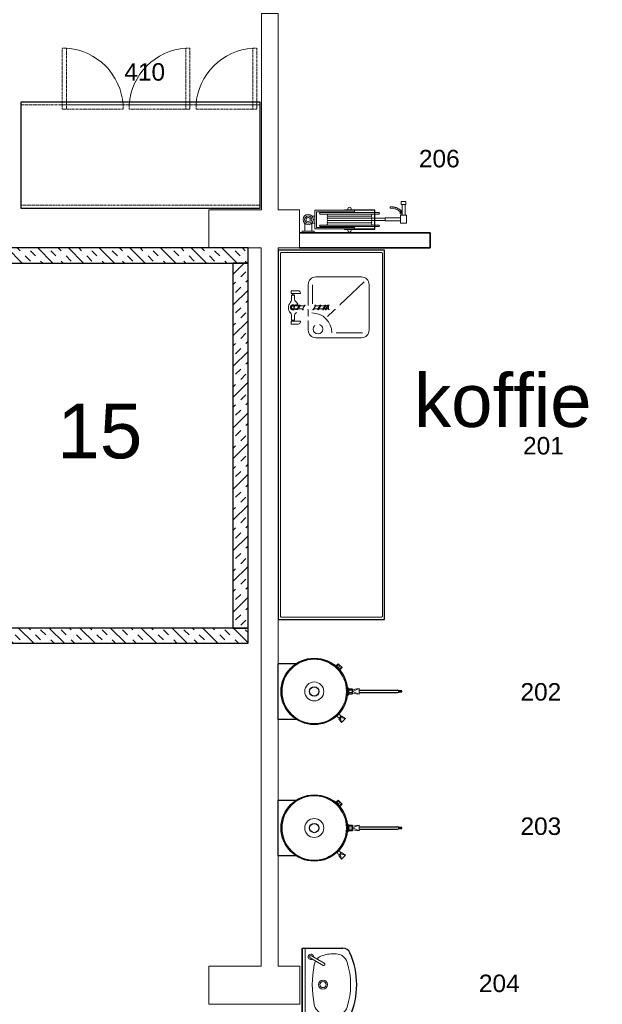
# Model space of a CAD drawing. Header units: millimetres. Extents: x 251300 to 553564, y 2563 to 144710.
# Tile 40 of 57: x 265765 to 269598, y 51283 to 57760. Entities that reach past the tile are written whole.
import ezdxf
from ezdxf.enums import TextEntityAlignment as Align

# ---------------------------------------------------------------- set-up
doc = ezdxf.new("R2010")
doc.units = ezdxf.units.MM
doc.set_wipeout_variables(frame=1)
doc.linetypes.add('HIDDEN', pattern=[9.525, 6.35, -3.175])
doc.layers.add('0 @ 50', color=7, linetype='Continuous')
for name, color, linetype, lineweight in [('APPARAAT1', 2, 'Continuous', 25), ('APPARAAT2', 1, 'Continuous', 20), ('APPARAAT3', 6, 'Continuous', 18), ('APPARAAT4', 30, 'HIDDEN', 18), ('APPARAAT5', 7, 'Continuous', 5), ('BWK MUREN', 3, 'Continuous', 35), ('POSITIENUMMER', 141, 'Continuous', 20), ('TEKST PS', 10, 'Continuous', 9), ('X-L22_C_binnenwand', 7, 'Continuous', 13), ('X-T22_C_ruimtelabel', 7, 'Continuous', 5)]:
    doc.layers.add(name, color=color, linetype=linetype, lineweight=lineweight)
doc.styles.add('PS', font='arial.ttf')
doc.styles.get("Standard").update_dxf_attribs({"font": 'arial.ttf'})
pattern_1 = [(45, (744.09, 0), (-101.028, 101.028), []), (45, (710.41, 33.68), (-101.028, 101.028), [47.625, -47.625]), (45, (676.73, 67.35), (-101.028, 101.028), [47.625, -47.625])]

# ---------------------------------------------------------------- blocks, each defined once
blk = doc.blocks.new('POSITIENUMMER')
at = {"layer": 'POSITIENUMMER', "style": 'PS', "flags": 1}
for tag, p in [('MERK-TYPE', (-1.22, -6.81)), ('AFMETINGEN', (-1.22, -10.86)), ('OMSCHRIJVING', (-1.22, -14.79)), ('OPMERKINGEN', (-1.22, -18.98))]:
    blk.add_attdef(tag, p, '', height=2.8, dxfattribs=at)
blk.add_wipeout([(-5.03, 0), (-5.03, 0.11), (-5.02, 0.2), (-5, 0.34), (-4.97, 0.48), (-4.93, 0.6), (-4.86, 0.76), (-4.78, 0.92), (-4.69, 1.07), (-4.6, 1.2), (-4.54, 1.27), (-4.48, 1.34), (-4.43, 1.4), (-4.35, 1.49), (-4.26, 1.57), (-4.18, 1.64), (-4.07, 1.73), (-3.91, 1.86), (-3.77, 1.95), (-3.62, 2.05), (-3.49, 2.12), (-3.31, 2.22), (-3.18, 2.29), (-3.02, 2.36), (-2.86, 2.43), (-2.72, 2.48), (-2.53, 2.55), (-2.36, 2.61), (-2.17, 2.66), (-2, 2.71), (-1.73, 2.77), (-1.53, 2.81), (-1.37, 2.84), (-1.13, 2.88), (-0.93, 2.9), (-0.73, 2.92), (-0.52, 2.93), (-0.28, 2.95), (-0.09, 2.95), (0.17, 2.95), (0.35, 2.94), (0.58, 2.93), (0.78, 2.91), (1, 2.89), (1.15, 2.87), (1.32, 2.85), (1.47, 2.82), (1.68, 2.78), (1.88, 2.74), (2.01, 2.7), (2.16, 2.67), (2.37, 2.6), (2.54, 2.55), (2.65, 2.51), (2.78, 2.46), (2.91, 2.41), (3.05, 2.34), (3.21, 2.27), (3.32, 2.22), (3.46, 2.14), (3.61, 2.06), (3.73, 1.98), (3.85, 1.9), (4, 1.79), (4.11, 1.7), (4.21, 1.62), (4.33, 1.5), (4.43, 1.4), (4.53, 1.29), (4.62, 1.17), (4.69, 1.06), (4.77, 0.94), (4.83, 0.83), (4.89, 0.7), (4.93, 0.6), (4.97, 0.47), (4.99, 0.38), (5.02, 0.23), (5.03, 0.13), (5.03, 0.07), (5.03, 0.04), (5.03, -0.07), (5.02, -0.18), (5.02, -0.17), (5.01, -0.3), (4.96, -0.48), (4.92, -0.62), (4.88, -0.73), (4.79, -0.9), (4.74, -0.99), (4.69, -1.08), (4.62, -1.17), (4.52, -1.29), (4.44, -1.39), (4.37, -1.46), (4.28, -1.55), (4.2, -1.63), (4.05, -1.75), (3.95, -1.83), (3.83, -1.91), (3.65, -2.03), (3.52, -2.11), (3.37, -2.19), (3.23, -2.26), (3.12, -2.32), (2.93, -2.4), (2.81, -2.45), (2.67, -2.5), (2.5, -2.56), (2.26, -2.63), (2.12, -2.68), (1.9, -2.73), (1.71, -2.78), (1.55, -2.81), (1.41, -2.83), (1.28, -2.85), (1.11, -2.88), (0.84, -2.91), (0.68, -2.92), (0.46, -2.94), (0.29, -2.95), (0.1, -2.95), (-0.12, -2.95), (-0.33, -2.94), (-0.56, -2.93), (-0.83, -2.91), (-1.09, -2.88), (-1.3, -2.85), (-1.58, -2.8), (-1.83, -2.75), (-2.05, -2.69), (-2.13, -2.67), (-2.15, -2.67), (-2.41, -2.59), (-2.61, -2.52), (-2.79, -2.45), (-2.94, -2.39), (-3.08, -2.33), (-3.25, -2.25), (-3.37, -2.19), (-3.5, -2.12), (-3.64, -2.04), (-3.76, -1.96), (-3.89, -1.87), (-3.97, -1.81), (-4.08, -1.73), (-4.15, -1.67), (-4.32, -1.51), (-4.48, -1.35), (-4.55, -1.26), (-4.64, -1.14), (-4.73, -1), (-4.79, -0.9), (-4.86, -0.77), (-4.91, -0.65), (-4.94, -0.55), (-4.97, -0.44), (-5.01, -0.28), (-5.02, -0.19), (-5.03, -0.07)]).dxf.layer = 'POSITIENUMMER'
at = {"layer": 'POSITIENUMMER'}
blk.add_attdef('POS', text='', height=2.3, dxfattribs=at).set_placement((0, 0), align=Align.MIDDLE)
blk = doc.blocks.new('*U207')
at = {"layer": 'APPARAAT5'}
h = blk.add_hatch(dxfattribs=at)
h.set_pattern_fill('INSUL', color=256, scale=15, angle=45)
h.set_pattern_definition(pattern_1)
h.paths.add_polyline_path([(2896.8, 0), (0, 0), (0, 100), (2896.8, 100)])
at = {"layer": 'APPARAAT1'}
blk.add_lwpolyline([(2896.8, 0), (0, 0), (0, 100), (2896.8, 100)], close=True, dxfattribs=at)
blk = doc.blocks.new('*U63')
at = {"layer": 'APPARAAT5'}
h = blk.add_hatch(dxfattribs=at)
h.set_pattern_fill('INSUL', color=256, scale=15, angle=45)
h.set_pattern_definition(pattern_1)
h.paths.add_polyline_path([(2400, 0), (0, 0), (0, 100), (2400, 100)])
at = {"layer": 'APPARAAT1'}
blk.add_lwpolyline([(2400, 0), (0, 0), (0, 100), (2400, 100)], close=True, dxfattribs=at)
blk = doc.blocks.new('handenwasbak')
at = {"layer": 'APPARAAT1'}
for p, q in [((-240, -269.7), (-240, 0)), ((240, 0), (240, -269.7))]:
    blk.add_line(p, q, dxfattribs=at)
blk.add_lwpolyline([(240, 0), (-240, 0), (-240, 0), (240, 0)], close=True, dxfattribs=at)
for centre, radius, start, end in [((-190, -269.7), 50, 180, 246.02645), ((0, 157.6), 517.6, 246.02645, 293.97355), ((190, -269.7), 50, 293.97355, 0)]:
    blk.add_arc(centre, radius, start, end, dxfattribs=at)
at = {"layer": 'APPARAAT2'}
for p, q in [((126.9, -138.4), (175.6, -54)), ((190, -62.3), (141.2, -146.6))]:
    blk.add_line(p, q, dxfattribs=at)
blk.add_lwpolyline([(240, -20), (-240, -20), (-240, -20), (240, -20)], close=True, dxfattribs=at)
for radius in [30, 20]:
    blk.add_circle((0.4, -138.1), radius, dxfattribs=at)
for centre, radius, start, end in [((182.8, -58.1), 17.7, 267.89812, 212.10188), ((182.8, -58.1), 8.28, 330, 150), ((-115.5, -158.7), 80, 101.00455, 162.28607), ((0, -752.4), 684.8, 78.99545, 101.00455), ((115.5, -158.7), 80, 60.17734, 78.99545), ((115.5, -158.7), 80, 17.71393, 48.238), ((47, -210.6), 250.5, 162.28607, 183.31475), ((134.1, -142.5), 8.28, 150, 330), ((-47, -210.6), 250.5, 356.68525, 17.71393), ((-123.3, -220.4), 80, 183.31475, 251.94221), ((123.3, -220.4), 80, 288.05779, 356.68525), ((0, 157.6), 477.6, 251.94221, 288.05779)]:
    blk.add_arc(centre, radius, start, end, dxfattribs=at)
blk = doc.blocks.new('*U42')
at = {"layer": 'APPARAAT2'}
for p, q in [((-39.9, -10), (-39.9, 0)), ((-39.9, 0), (39.9, 0)), ((39.9, -10), (39.9, 0)), ((-39.9, -10), (39.9, -10)), ((-23, -62.1), (-23, -10)), ((23, -62.1), (23, -10)), ((43.7, -63.7), (24.6, -63.7)), ((43.7, -25.3), (303.9, -25.3)), ((43.7, -148.1), (43.7, -25.3)), ((53.7, -35.3), (271.6, -35.3)), ((53.7, -138.1), (53.7, -35.3)), ((74.6, -45.2), (76.1, -41.7)), ((76.1, -48.7), (74.6, -45.2)), ((76.1, -41.7), (79.6, -40.2)), ((79.6, -50.2), (76.1, -48.7)), ((79.6, -40.2), (463.6, -40.2)), ((129.6, -50.2), (79.6, -50.2)), ((239.1, -22.3), (438.6, -22.3)), ((239.1, -25.3), (239.1, -22.3)), ((239.1, -25.3), (435.6, -25.3)), ((259.6, -16.8), (263.1, -8.3)), ((259.6, -22.3), (259.6, -16.8)), ((263.1, -8.3), (271.6, -4.8)), ((271.6, -4.8), (280.1, -8.3)), ((303.9, -35.3), (271.6, -35.3)), ((280.1, -8.3), (283.6, -16.8)), ((283.6, -16.8), (283.6, -22.3)), ((303.9, -35.3), (303.9, -25.3)), ((463.6, -50.2), (413.6, -50.2)), ((435.6, -148.3), (435.6, -25.3)), ((438.6, -151.3), (438.6, -22.3)), ((463.6, -40.2), (467.1, -41.7)), ((467.1, -48.7), (463.6, -50.2)), ((467.1, -41.7), (468.6, -45.2)), ((468.6, -45.2), (467.1, -48.7)), ((607.2, -62.9), (647.2, -62.9)), ((607.2, -116.5), (607.2, -62.9)), ((647.2, -62.9), (647.2, -116.5)), ((43.7, -109.7), (24.6, -109.7)), ((76.1, -124.7), (74.6, -128.2)), ((74.6, -128.2), (76.1, -131.7)), ((79.6, -123.2), (76.1, -124.7)), ((129.6, -123.2), (79.6, -123.2)), ((463.6, -123.2), (413.6, -123.2)), ((467.1, -124.7), (463.6, -123.2)), ((468.6, -128.2), (467.1, -124.7)), ((467.1, -131.7), (468.6, -128.2)), ((507.2, -80.2), (507.2, -95.2)), ((617.2, -124.8), (605.5, -124.8)), ((605.5, -124.8), (605.5, -139.1)), ((647.2, -116.5), (607.2, -116.5)), ((617.2, -116.5), (637.2, -116.5)), ((617.2, -185.6), (617.2, -116.5)), ((637.2, -116.5), (637.2, -185.6)), ((43.7, -148.1), (303.9, -148.1)), ((53.7, -138.1), (271.6, -138.1)), ((76.1, -131.7), (79.6, -133.2)), ((79.6, -133.2), (463.6, -133.2)), ((239.1, -148.3), (435.6, -148.3)), ((239.1, -151.3), (239.1, -148.3)), ((239.1, -151.3), (438.6, -151.3)), ((259.6, -151.3), (259.6, -156.6)), ((259.6, -156.6), (263.1, -165.1)), ((263.1, -165.1), (271.6, -168.6)), ((303.9, -138.1), (271.6, -138.1)), ((271.6, -168.6), (280.1, -165.1)), ((280.1, -165.1), (283.6, -156.6)), ((283.6, -156.6), (283.6, -151.3)), ((303.9, -138.1), (303.9, -148.1)), ((463.6, -133.2), (467.1, -131.7)), ((637.2, -185.6), (617.2, -185.6))]:
    blk.add_line(p, q, dxfattribs=at)
for points in [[(-13, -94.2), (0, -101.7), (13, -94.2), (13, -79.2), (0, -71.7), (-13, -79.2)], [(607.2, -77.7), (607.2, -97.7), (507.2, -97.7), (507.2, -77.7)], [(642.2, -185.6), (642.2, -205.6), (612.2, -205.6), (612.2, -185.6)]]:
    blk.add_lwpolyline(points, close=True, dxfattribs=at)
for centre, radius in [((0, -86.7), 33.7), ((0, -86.7), 23.7), ((611.5, -138.4), 5.81), ((611.5, -138.4), 2.39)]:
    blk.add_circle(centre, radius, dxfattribs=at)
for centre, radius, start, end in [((543.1, -166.2), 5, 87.65247, 267.65247), ((546.8, -75.6), 95.7, 267.65247, 273.41166), ((546.8, -75.6), 85.7, 267.65247, 313.44485), ((557.4, -174.3), 5.9, 45.25322, 147.05893), ((546.8, -75.6), 95.7, 278.90049, 284.4835), ((576.4, -169.8), 5.9, 49.79678, 165.14715), ((546.8, -75.6), 95.7, 290.46043, 294.83809), ((592.9, -163), 5.9, 61.05871, 174.53158), ((546.8, -75.6), 95.7, 300.7522, 314.69404)]:
    blk.add_arc(centre, radius, start, end, dxfattribs=at)
at = {"layer": 'APPARAAT3'}
for p, q in [((126.1, -51.7), (124.6, -55.2)), ((124.6, -55.2), (126.1, -63.7)), ((129.6, -50.2), (126.1, -51.7)), ((171.6, -50.2), (129.6, -50.2)), ((413.6, -50.2), (171.6, -50.2)), ((417.1, -51.7), (413.6, -50.2)), ((418.6, -55.2), (417.1, -51.7)), ((417.1, -63.7), (418.6, -55.2)), ((126.1, -66.7), (124.6, -70.2)), ((124.6, -70.2), (126.1, -78.7)), ((126.1, -81.7), (124.6, -85.2)), ((124.6, -85.2), (126.1, -93.7)), ((126.1, -96.7), (124.6, -100.2)), ((124.6, -100.2), (126.1, -108.7)), ((126.1, -111.7), (124.6, -115.2)), ((124.6, -115.2), (126.1, -121.7)), ((129.6, -65.2), (126.1, -66.7)), ((126.1, -78.7), (129.6, -80.2)), ((129.6, -80.2), (126.1, -81.7)), ((126.1, -93.7), (129.6, -95.2)), ((129.6, -95.2), (126.1, -96.7)), ((126.1, -108.7), (129.6, -110.2)), ((129.6, -110.2), (126.1, -111.7)), ((126.1, -121.7), (129.6, -123.2)), ((129.6, -65.2), (413.6, -65.2)), ((171.6, -65.2), (129.6, -65.2)), ((129.6, -80.2), (435.6, -80.2)), ((171.6, -80.2), (129.6, -80.2)), ((129.6, -95.2), (435.6, -95.2)), ((171.6, -95.2), (129.6, -95.2)), ((129.6, -110.2), (413.6, -110.2)), ((171.6, -110.2), (129.6, -110.2)), ((129.6, -123.2), (413.6, -123.2)), ((371.6, -65.2), (171.6, -65.2)), ((371.6, -80.2), (171.6, -80.2)), ((371.6, -95.2), (171.6, -95.2)), ((371.6, -110.2), (171.6, -110.2)), ((413.6, -65.2), (371.6, -65.2)), ((413.6, -80.2), (371.6, -80.2)), ((413.6, -95.2), (371.6, -95.2)), ((413.6, -110.2), (371.6, -110.2)), ((417.1, -66.7), (413.6, -65.2)), ((413.6, -80.2), (417.1, -78.7)), ((417.1, -81.7), (413.6, -80.2)), ((413.6, -95.2), (417.1, -93.7)), ((417.1, -96.7), (413.6, -95.2)), ((413.6, -110.2), (417.1, -108.7)), ((417.1, -111.7), (413.6, -110.2)), ((413.6, -123.2), (417.1, -121.7)), ((418.6, -70.2), (417.1, -66.7)), ((417.1, -78.7), (418.6, -70.2)), ((418.6, -85.2), (417.1, -81.7)), ((417.1, -93.7), (418.6, -85.2)), ((418.6, -100.2), (417.1, -96.7)), ((417.1, -108.7), (418.6, -100.2)), ((418.6, -115.2), (417.1, -111.7)), ((417.1, -121.7), (418.6, -115.2)), ((438.6, -80.2), (507.2, -80.2)), ((438.6, -95.2), (507.2, -95.2))]:
    blk.add_line(p, q, dxfattribs=at)
blk = doc.blocks.new('kwt 4')
at = {"layer": 'APPARAAT3', "linetype": 'HIDDEN'}
for points in [[(-1550, 26.6), (-1523.4, 26.6), (-1523.4, -373.4), (-1550, -373.4)], [(-1110, 26.6), (-1083.4, 26.6), (-1083.4, -373.4), (-1110, -373.4)], [(-270, -373.4), (-296.6, -373.4), (-296.6, 26.6), (-270, 26.6)]]:
    blk.add_lwpolyline(points, close=True, dxfattribs=at)
at = {"layer": 'APPARAAT3'}
for centre, start, end in [((-1550, 26.6), 273.80959, 356.19041), ((-1110, 26.6), 273.80959, 356.19041), ((-270, 26.6), 183.80959, 266.19041)]:
    blk.add_arc(centre, 400.9, start, end, dxfattribs=at)
at = {"layer": 'APPARAAT4'}
for points in [[(0, 0), (0, 660), (-1570, 660), (-1570, 0)], [(-1550, 0), (-1550, 26.6), (-1150, 26.6), (-1150, 0)], [(-1110, 0), (-1110, 26.6), (-710, 26.6), (-710, 0)], [(-670, 0), (-670, 26.6), (-270, 26.6), (-270, 0)]]:
    blk.add_lwpolyline(points, close=True, dxfattribs=at)
blk = doc.blocks.new('*U106')
at = {"layer": 'APPARAAT1'}
blk.add_lwpolyline([(0, -700), (0, 0), (1570, 0), (1570, -700)], close=True, dxfattribs=at)
blk = doc.blocks.new('handdouche')
at = {"layer": 'APPARAAT2'}
for p, q in [((-91.4, 12.6), (-110.3, 12.6)), ((-110.3, 12.6), (-110.3, -34.1)), ((-91.4, 4.5), (-91.4, 12.6)), ((-83.4, 4.5), (-91.4, 4.5)), ((-91.4, 4.5), (-91.4, -3.6)), ((-50.5, 10.8), (-83.4, 10.8)), ((-83.4, 10.8), (-83.4, -9.9)), ((-14.5, 0.1), (-13.6, -5)), ((-9.6, 4.8), (-10.8, -0.2)), ((9.7, 4.7), (10.8, -0.3)), ((14.4, 0.1), (13.5, -5)), ((47.6, 9.9), (80.7, 9.9)), ((80.7, 9.9), (80.7, -9.9)), ((80.7, 4.5), (90, 4.5)), ((90, 12.6), (108.9, 12.6)), ((90, 4.5), (90, 12.6)), ((90, 4.5), (90, -3.6)), ((108.9, 12.6), (108.9, -34.1)), ((-96.3, -48.1), (-91.4, -48.1)), ((-91.4, -3.6), (-83.4, -3.6)), ((-91.4, -3.6), (-91.4, -48.1)), ((-83.4, -9.9), (-52.9, -9.9)), ((-17, -5.2), (-14.5, -10)), ((12.5, -46.9), (-13.9, -31.9)), ((-13.7, -27.2), (-10.4, -26.9)), ((-13.7, -61), (-10.4, -60.8)), ((13.5, -42.4), (-12.9, -27.4)), ((13.5, -76.3), (-12.9, -61.3)), ((-10.4, -2.6), (-10.4, -7.6)), ((-10.4, -11.7), (-10.4, -28.8)), ((-10.4, -33.9), (-10.4, -45.8)), ((-10.4, -33.9), (-10.4, -45.8)), ((-10.4, -50.8), (-10.4, -45.8)), ((-10.4, -50.8), (-10.4, -62.7)), ((10.7, -1.4), (10.7, -7.9)), ((10.7, -12.1), (10.7, -31.4)), ((10.7, -35.6), (10.7, -40.8)), ((10.7, -45.8), (10.7, -57.8)), ((10.7, -45.8), (10.7, -57.8)), ((10.7, -47), (12.4, -46.8)), ((10.7, -57.8), (10.7, -62.8)), ((10.7, -62.8), (10.7, -74.7)), ((10.7, -62.8), (10.7, -74.7)), ((16.8, -5), (14.4, -10)), ((80.7, -9.9), (53.3, -9.9)), ((90, -4.5), (80.7, -4.5)), ((90, -3.6), (90, -48.1)), ((94.9, -48.1), (90, -48.1)), ((12.5, -80.7), (-13.9, -65.7)), ((-13.7, -95.3), (-10.4, -95)), ((-13.7, -129.1), (-10.4, -128.9)), ((13.5, -144.4), (-12.9, -129.4)), ((10.7, -80.8), (12.4, -80.7)), ((10.7, -115.1), (12.4, -114.9)), ((12.5, -148.8), (-13.9, -133.8)), ((12.5, -182.3), (-13.9, -167.3)), ((-13.7, -162.6), (-10.4, -162.3)), ((13.5, -177.8), (-12.9, -162.8)), ((-10.4, -135.8), (-10.4, -147.7)), ((-10.4, -135.8), (-10.4, -147.7)), ((-10.4, -152.8), (-10.4, -147.7)), ((-10.4, -152.8), (-10.4, -164.2)), ((-10.4, -169.3), (-10.4, -181.2)), ((-10.4, -169.3), (-10.4, -181.2)), ((-10.4, -186.2), (-10.4, -181.2)), ((-10.4, -186.2), (-10.4, -198.1)), ((10.7, -147.8), (10.7, -159.7)), ((10.7, -147.8), (10.7, -159.7)), ((10.7, -148.9), (12.4, -148.8)), ((10.7, -164.7), (10.7, -159.7)), ((10.7, -164.7), (10.7, -176.2)), ((10.7, -181.2), (10.7, -193.2)), ((10.7, -181.2), (10.7, -193.2)), ((10.7, -182.4), (12.4, -182.3)), ((10.7, -198.2), (10.7, -193.2)), ((12.5, -216.1), (-13.9, -201.1)), ((12.5, -233.1), (-13.9, -218.1)), ((-13.7, -196.4), (-10.4, -196.2)), ((-13.7, -213.4), (-10.4, -213.1)), ((-10.4, -231.9), (-13.4, -233.1)), ((12.5, -233.1), (-13.4, -233.1)), ((12.5, -236.6), (-13.4, -236.6)), ((13.5, -211.7), (-12.9, -196.7)), ((13.5, -228.6), (-12.9, -213.6)), ((-10.4, -203.1), (-10.4, -215)), ((-10.4, -220.1), (-10.4, -233.1)), ((10.7, -198.2), (10.7, -210.1)), ((10.7, -215.1), (10.7, -227)), ((10.7, -216.2), (12.4, -216.1)), ((10.7, -232), (10.7, -233.1))]:
    blk.add_line(p, q, dxfattribs=at)
for centre, radius, start, end in [((-50.5, 30.8), 20, 270, 315.27855), ((-1.9, -17.4), 48.4, 43.67413, 135.27855), ((-0.1, -0.1), 17.5, 343.77525, 196.22475), ((-0.1, -0.1), 14.4, 0.59319, 179.40681), ((0, 0), 10.8, 25.99681, 153.32552), ((47.6, 29.9), 20, 223.67413, 270), ((-96.3, -34.1), 14, 180, 270), ((-52.9, -29.9), 20, 39.05443, 90), ((0.2, 13.2), 48.4, 219.05443, 230.18356), ((-0.1, -21.7), 17.5, 290.39742, 202.92505), ((-14, -29.5), 2.38, 61.60275, 273.34132), ((-14, -63.4), 2.38, 61.60275, 273.34132), ((-0.1, -21.7), 14.4, 279.07685, 202.27125), ((-0.1, -0.1), 17.5, 214.56478, 218.14356), ((-0.1, -21.7), 17.5, 215.26762, 267.23133), ((-0.1, -0.1), 14.4, 199.83293, 216.28609), ((-0.1, -0.1), 17.5, 228.40783, 233.74436), ((0, 0), 10.8, 180.92673, 194.1122), ((0, 0), 10.8, 352.46431, 358.3956), ((-0.1, -0.1), 17.5, 307.68092, 311.59217), ((-0.1, -0.1), 14.4, 323.71391, 340.16707), ((12.7, -44.6), 2.31, 265.13205, 69.81202), ((0.2, 13.2), 48.4, 285.31499, 320.94557), ((-0.1, -0.1), 17.5, 321.85644, 325.43522), ((53.3, -29.9), 20, 90, 140.94557), ((94.9, -34.1), 14, 270, 0), ((-14, -131.5), 2.38, 61.60275, 273.34132), ((12.7, -78.4), 2.31, 265.13205, 69.81202), ((-14, -164.9), 2.38, 61.60275, 273.34132), ((12.7, -146.5), 2.31, 265.13205, 69.81202), ((12.7, -180), 2.31, 265.13205, 69.81202), ((-14, -198.8), 2.38, 61.60275, 273.34132), ((-14, -215.7), 2.38, 61.60275, 273.34132), ((-13.3, -234.8), 1.75, 95.45354, 264.54646), ((12.7, -213.8), 2.31, 265.13205, 69.81202), ((12.7, -230.8), 2.31, 265.13205, 69.81202), ((12.2, -234.8), 1.76, 278.37429, 81.62571)]:
    blk.add_arc(centre, radius, start, end, dxfattribs=at)
for points in [[(-16.2, -28.6), (-16.4, -29), (-16.4, -29.7), (-16.3, -30.2), (-16.1, -30.8), (-15.6, -31.3), (-15.1, -31.6), (-14.6, -31.8), (-14.4, -31.9), (-13.1, -33.4), (-12.1, -34.5), (-116.2, -175.4), (-116.5, -175.9), (-116.7, -176.1), (-117, -176.4), (-117.2, -176.7), (-117.4, -176.9), (-117.6, -177.1), (-117.9, -177.4), (-118.1, -177.5), (-118.4, -177.8), (-118.7, -178), (-119, -178.2), (-119.3, -178.4), (-119.8, -178.7), (-120.2, -178.9), (-120.6, -179.1), (-120.9, -179.2), (-121.6, -179.5), (-121.9, -179.6), (-122.3, -179.7), (-122.8, -179.8), (-123.3, -179.9), (-123.8, -180), (-124.3, -180), (-124.7, -180), (-124.3, -180), (-124.9, -180), (-125.4, -180), (-125.8, -180), (-126.3, -180), (-126.7, -179.9), (-127.2, -179.8), (-127.5, -179.7), (-127.9, -179.6), (-128.3, -179.5), (-128.7, -179.4), (-129.1, -179.2), (-129.3, -179.1), (-129.8, -178.9), (-130.3, -178.6), (-130.5, -178.4), (-130.8, -178.3), (-131.1, -178.1), (-131.4, -177.9), (-131.8, -177.6), (-132, -177.4), (-132.2, -177.2), (-132.4, -177), (-132.5, -176.9), (-132.6, -176.8), (-132.8, -176.5), (-133.1, -176.3), (-133.4, -175.9), (-133.6, -175.5), (-133.6, -175.5), (-134, -174.9), (-134.3, -174.4), (-134.6, -173.8), (-134.9, -173), (-135.1, -172.6), (-135.1, -172.3), (-135.3, -171.6), (-135.5, -170.7), (-135.5, -169.7), (-135.5, -169.3), (-135.5, -169.5), (-135.5, -168.7), (-135.5, -168.2), (-135.4, -167.6), (-135.3, -167.2), (-135.2, -166.8), (-135.1, -166.3), (-134.9, -165.9), (-134.8, -165.6), (-134.6, -165), (-134.3, -164.5), (-134, -163.9), (-133.7, -163.5), (-133.5, -163.2), (-133, -162.5), (-132.2, -161.5), (-131.5, -160.6), (-17, -5.2), (-15.7, -7.6), (-15.1, -8.9), (-14.6, -9.8), (-14.2, -10.5), (-13.9, -10.9), (-14.4, -11.7), (-15, -12.5), (-15.4, -13.3), (-15.9, -14.3), (-16.4, -15.4), (-16.8, -16.4), (-17.1, -17.5), (-17.3, -18.5), (-17.5, -19.8), (-17.6, -21), (-17.6, -22.1), (-17.5, -23.1), (-17.4, -24.3), (-17.3, -24.9), (-16.9, -26.6), (-16.5, -28)], [(-10.4, -236.6), (10.7, -236.6), (10.7, -290), (9.6, -290.7), (8.5, -291.3), (6.6, -292.2), (3.9, -293), (2.1, -293.4), (0.2, -293.5), (-2.5, -293.4), (-5, -292.9), (-6.9, -292.3), (-7.9, -291.9), (-9.4, -291.2), (-10.4, -290.5)]]:
    blk.add_wipeout(points).dxf.layer = 'APPARAAT2'
for points in [[(-10.4, -67.7), (-10.4, -96.9), (10.7, -108.9), (10.7, -79.7)], [(-10.4, -277.4), (-10.7, -279), (-10.9, -280.3), (-11, -281.8), (-11, -282.9), (-10.9, -283.8), (-10.9, -284.8), (-10.7, -286.1), (-10.6, -286.7), (-10.4, -287.5)]]:
    blk.add_wipeout(points).dxf.layer = 'APPARAAT2'
for points in [[(-10.4, -102), (-10.4, -130.8), (10.7, -142.8), (10.7, -113.9)], [(-9.4, -291.2), (-7.9, -291.9), (-6.9, -292.3), (-5, -292.9), (-3.7, -293.2), (-2.5, -293.4), (-1.2, -293.5), (0.2, -293.5), (1.6, -293.4), (2.4, -293.3), (3.9, -293), (5.3, -292.6), (6.2, -292.3), (7.5, -291.8), (8.5, -291.3), (10.1, -290.3), (10.7, -290), (10.7, -284.2), (37.5, -285.9), (37.3, -287.3), (37, -288.6), (36.5, -290.1), (36.1, -291.4), (35.5, -292.8), (34.8, -294.1), (34.1, -295.3), (33.3, -296.6), (32.4, -297.8), (31.3, -299), (30.4, -300), (29.6, -300.7), (28.5, -301.6), (27.4, -302.4), (25.9, -303.4), (24.6, -304.1), (23.1, -304.8), (21.6, -305.4), (19.9, -305.9), (18.1, -306.4), (16.1, -306.7), (14.5, -306.8), (12.5, -306.8), (10.8, -306.7), (8.8, -306.4), (7.1, -306), (5.3, -305.4), (3.4, -304.6), (1.5, -303.7), (-0.7, -302.3), (-2.5, -300.9), (-3.9, -299.6), (-5, -298.5), (-6.5, -296.5), (-7.8, -294.5), (-8.7, -292.7)]]:
    blk.add_wipeout(points).dxf.layer = 'APPARAAT2'
for points in [[(-12.8, -100.6), (12.4, -114.9), (12.7, -115), (13.1, -114.9), (13.6, -114.8), (14, -114.6), (14.4, -114.2), (14.7, -113.7), (14.9, -113.2), (15, -112.7), (14.9, -112), (14.7, -111.5), (14.2, -111), (13.5, -110.5), (13, -110.2), (-1.9, -101.8), (-12.1, -96), (-12.9, -95.5), (-13.1, -95.4), (-13.5, -95.3), (-13.9, -95.3), (-14.4, -95.3), (-15, -95.5), (-15.1, -95.5), (-15.5, -95.8), (-16, -96.3), (-16.3, -96.8), (-16.4, -97.6), (-16.3, -98.3), (-16.1, -98.8), (-15.8, -99.2), (-15.5, -99.5), (-15.1, -99.7), (-14.9, -99.9), (-14.5, -100), (-14, -100), (-13.9, -100), (-13.7, -100.1), (-13.1, -100.5)], [(37.5, -285.9), (10.7, -284.2), (10.7, -273.4), (43.7, -275.8), (43, -286.3)]]:
    blk.add_wipeout(points).dxf.layer = 'APPARAAT2'
blk.add_wipeout([(10.7, -258.2), (12.1, -258.1), (13.4, -258.1), (15.2, -258.1), (16.7, -258.3), (17.9, -258.5), (19.3, -258.8), (20.7, -259.2), (22.8, -260), (24.1, -260.5), (25.5, -261.3), (26.8, -262.1), (27.9, -262.9), (29.1, -263.8), (30.1, -264.7), (31, -265.6), (31.9, -266.6), (32.6, -267.4), (33.1, -268), (33.6, -268.8), (34.1, -269.6), (34.7, -270.6), (35.2, -271.6), (35.7, -272.6), (36.1, -273.5), (36.4, -274.4), (36.7, -275.3), (10.7, -273.4)]).dxf.layer = 'APPARAAT2'
blk = doc.blocks.new('*U69')
at = {"layer": 'APPARAAT2'}
blk.add_lwpolyline([(3424.5, -547.5), (3424.5, -247.5, -0.414214), (3474.5, -197.5), (3774.5, -197.5, -0.414214), (3824.5, -247.5), (3824.5, -547.5, -0.414214), (3774.5, -597.5), (3474.5, -597.5, -0.414214)], format="xyb", close=True, dxfattribs=at)
blk.add_circle((3481, -261.6), 31.6, dxfattribs=at)
blk.add_arc((3457.3, -222), 130.4, 270, 0, dxfattribs=at)
at = {"layer": 'APPARAAT5'}
for p, q in [((3646.7, -226), (3772.7, -226)), ((3457.3, -380.1), (3457.3, -555.4)), ((3564.2, -324), (3793.3, -566.2))]:
    blk.add_line(p, q, dxfattribs=at)
blk.add_lwpolyline([(3980.3, -685), (1591.4, -685), (3980.3, -685), (1591.4, -685), (3980.3, -685), (3985.3, -680), (3980.3, -685), (1591.4, -685), (1586.4, -680), (1591.4, -685), (1586.4, -680), (1586.4, -350), (1586.4, -20), (1591.4, -15), (3980.3, -15), (3985.3, -20), (3985.3, -680)], close=True, dxfattribs=at)
blk.add_blockref('handdouche', (3624.5, -97.5))
at = {"layer": 'APPARAAT1'}
blk.add_lwpolyline([(4000.3, -700), (4000.3, 0), (1571.4, 0), (1571.4, -700)], close=True, dxfattribs=at)

msp = doc.modelspace()

# ---------------------------------------------------------------- linework, layer by layer
at = {"layer": 'APPARAAT1'}
for p, q in [((267998, 53348.5), (268251, 53348.5)), ((267998, 53333.5), (268251, 53333.5)), ((267854.9, 53177.9), (267851.4, 53181.3)), ((267868.1, 53188.9), (267863.5, 53193.5)), ((267880.2, 53176.8), (267876.8, 53180.2)), ((267868.1, 53164.7), (267865.7, 53167.1)), ((267998, 52450.1), (268251, 52450.1)), ((267998, 52435.1), (268251, 52435.1)), ((267854.9, 52279.5), (267851.4, 52283)), ((267868.1, 52290.5), (267863.5, 52295.1)), ((267868.1, 52266.3), (267865.7, 52268.7)), ((267880.2, 52278.4), (267876.8, 52281.9))]:
    msp.add_line(p, q, dxfattribs=at)
for points in [[(267585.3, 53157.5), (267465, 53157.5), (267465, 53524.5), (267585.3, 53524.5)], [(268278.4, 53344), (268257.9, 53344)], [(268258, 53338.3), (268278.4, 53338.3)], [(267585.3, 52259.1), (267465, 52259.1), (267465, 52626.1), (267585.3, 52626.1)], [(268278.4, 52445.6), (268257.9, 52445.6)], [(268258, 52439.9), (268278.4, 52439.9)]]:
    msp.add_lwpolyline(points, dxfattribs=at)
for points in [[(267927.1, 53319.3), (267927.1, 53362.7), (267921, 53362.7), (267921, 53319.3)], [(267954.9, 53325.5), (267954.9, 53356.6), (267927.1, 53356.6), (267927.1, 53325.5)], [(267927.1, 52420.9), (267927.1, 52464.3), (267921, 52464.3), (267921, 52420.9)], [(267954.9, 52427.1), (267954.9, 52458.2), (267927.1, 52458.2), (267927.1, 52427.1)]]:
    msp.add_lwpolyline(points, close=True, dxfattribs=at)
for centre, radius in [((267703, 53341), 218), ((267703, 53341), 30.8), ((267703, 52442.6), 218), ((267703, 52442.6), 30.8)]:
    msp.add_circle(centre, radius, dxfattribs=at)
for centre, radius, start, end in [((268251, 53341), 7.5, 270, 90), ((268276.9, 53341.1), 3.21, 297.54758, 62.45242), ((268251, 52442.6), 7.5, 270, 90), ((268276.9, 52442.7), 3.21, 297.54758, 62.45242)]:
    msp.add_arc(centre, radius, start, end, dxfattribs=at)
at = {"layer": 'APPARAAT2'}
for p, q in [((267832.3, 53516.6), (267834.1, 53519)), ((267864.2, 53519), (267850.9, 53505.7)), ((267872.6, 53510.6), (267859.3, 53497.3)), ((267881.8, 53501.3), (267868.5, 53488)), ((267878.6, 53470.3), (267881, 53472)), ((267998, 53360.3), (267954.9, 53341.3)), ((267998, 53323.5), (267954.9, 53341.3)), ((267908.7, 53162.2), (267873.7, 53170.3)), ((267882.7, 53136.1), (267873.7, 53170.3)), ((267832.3, 52618.2), (267834.1, 52620.6)), ((267864.2, 52620.6), (267850.9, 52607.3)), ((267872.6, 52612.2), (267859.3, 52598.9)), ((267881.8, 52602.9), (267868.5, 52589.6)), ((267878.6, 52571.9), (267881, 52573.7)), ((267998, 52461.9), (267954.9, 52442.9)), ((267998, 52425.1), (267954.9, 52442.9)), ((267908.7, 52263.8), (267873.7, 52271.9)), ((267882.7, 52237.8), (267873.7, 52271.9))]:
    msp.add_line(p, q, dxfattribs=at)
for points in [[(267871.8, 53483.6), (267885.7, 53497.5), (267859.5, 53523.7), (267845.7, 53509.8)], [(267871.8, 52585.2), (267885.7, 52599.1), (267859.5, 52625.3), (267845.7, 52611.4)]]:
    msp.add_lwpolyline(points, dxfattribs=at)
for points in [[(267998, 53323.5), (267998, 53360.3), (267954.9, 53354.2), (267954.9, 53328.4)], [(267882.7, 53136.1), (267908.7, 53162.2), (267882.8, 53179.4), (267864.6, 53161.2)], [(267998, 52425.1), (267998, 52461.9), (267954.9, 52455.8), (267954.9, 52430)], [(267882.7, 52237.8), (267908.7, 52263.8), (267882.8, 52281), (267864.6, 52262.8)]]:
    msp.add_lwpolyline(points, close=True, dxfattribs=at)
for centre, radius in [((267703, 53341), 211.8), ((267703, 53341), 62.4), ((267703, 52442.6), 211.8), ((267703, 52442.6), 62.4)]:
    msp.add_circle(centre, radius, dxfattribs=at)
for centre in [(267703, 53341), (267703, 52442.6)]:
    msp.add_arc(centre, 221, 36.36464, 53.63536, dxfattribs=at)
at = {"layer": 'APPARAAT5'}
for p, q in [((267921, 53348.5), (267954.9, 53348.5)), ((267921, 53333.5), (267954.9, 53333.5)), ((267921, 52450.1), (267954.9, 52450.1)), ((267921, 52435.1), (267954.9, 52435.1))]:
    msp.add_line(p, q, dxfattribs=at)
for centre, radius in [((267865.9, 53178.1), 11), ((267865.9, 53178.1), 10.2), ((267865.9, 52279.7), 11), ((267865.9, 52279.7), 10.2)]:
    msp.add_circle(centre, radius, dxfattribs=at)
at = {"layer": 'BWK MUREN'}
msp.add_line((268465.9, 56358.1), (268465.9, 56258.1), dxfattribs=at)
for points in [[(267605.9, 56358.1), (268465.9, 56358.1)], [(267605.9, 56258.8), (268465.9, 56258.1)]]:
    msp.add_lwpolyline(points, dxfattribs=at)

# ---------------------------------------------------------------- block references
at = {"layer": '0 @ 50', "xscale": 50, "yscale": 50, "zscale": 50}
for p, values in [((266587.1, 57416.3), {'POS': '410'}), ((268525.6, 56846), {'POS': '206'}), ((269210.9, 54957.4), {'POS': '201'}), ((269193.9, 53338.3), {'POS': '202'}), ((269193.9, 52454.6), {'POS': '203'}), ((268920.4, 51421), {'POS': '204'})]:
    msp.add_blockref('POSITIENUMMER', p, dxfattribs=at).add_auto_attribs(values)
at = {"layer": 'APPARAAT2', "xscale": -1, "rotation": 180}
msp.add_blockref('*U42', (267663.2, 56358.1), dxfattribs=at)
at = {"layer": 'APPARAAT2', "rotation": 90}
msp.add_blockref('handenwasbak', (267622.2, 51412.2), dxfattribs=at)
at = {"layer": 'APPARAAT5', "xscale": -1}
for p in [(267267.9, 56158.1), (267267.9, 53658.1)]:
    msp.add_blockref('*U207', p, dxfattribs=at)
at = {"layer": 'APPARAAT5', "xscale": -1, "rotation": 90}
msp.add_blockref('*U63', (267267.9, 56158.1), dxfattribs=at)

# ---------------------------------------------------------------- texts
at = {"layer": 'X-T22_C_ruimtelabel'}
msp.add_text('15', height=360, dxfattribs=at).set_placement((266291.7, 55054.3), align=Align.MIDDLE_CENTER)

# ---------------------------------------------------------------- next in the draw order: block references
at = {"rotation": 180}
msp.add_blockref('kwt 4', (265774.9, 57198.8), dxfattribs=at)
at = {"layer": 'APPARAAT1', "rotation": 90}
msp.add_blockref('*U69', (267465.9, 52243.1), dxfattribs=at)

# ---------------------------------------------------------------- next in the draw order: texts
at = {"layer": 'TEKST PS', "insert": (268359.2, 55430.5), "char_height": 350, "width": 2546.168, "attachment_point": 1, "style": 'PS'}
msp.add_mtext('koffie', dxfattribs=at)

# ---------------------------------------------------------------- next in the draw order: block references
at = {"layer": 'APPARAAT2', "rotation": 180}
msp.add_blockref('*U106', (267344.9, 56518.8), dxfattribs=at)

# ---------------------------------------------------------------- next in the draw order: linework, layer by layer
at = {"layer": 'X-L22_C_binnenwand'}
msp.add_lwpolyline([(267008.9, 56508.8), (267354.9, 56508.8), (267354.9, 57799.8), (267465.9, 57799.8), (267465.9, 56508.8), (267605.9, 56508.8), (267605.9, 56258.8), (267465.9, 56258.8), (267465.9, 51533.8), (267606.9, 51533.8), (267606.9, 51283.8), (267008.4, 51283.8), (267008.4, 51533.8), (267353.9, 51533.8), (267353.9, 56258.8), (267008.9, 56258.8)], close=True, dxfattribs=at)

doc.saveas('drawing.dxf')
